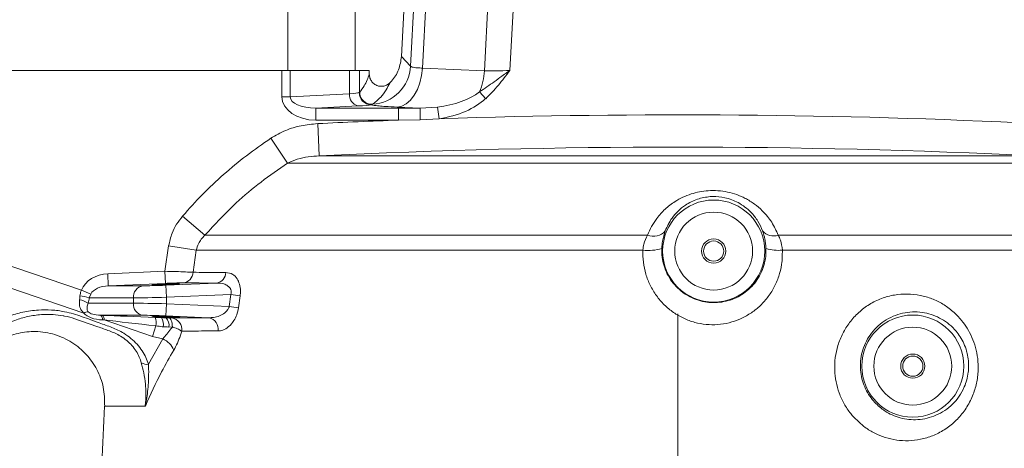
# Model space of a CAD drawing. Header units: millimetres. Extents: x 0 to 16820, y 0 to 11880.
# Tile 55 of 120: x 7831 to 8075, y 6860 to 6966. Entities that reach past the tile are written whole.
import ezdxf

# ---------------------------------------------------------------- set-up
doc = ezdxf.new("R2010")
doc.units = ezdxf.units.MM
doc.header["$LTSCALE"] = 20
doc.linetypes.add('CENTERX2', pattern=[20.32, 12.7, -2.54, 2.54, -2.54])
doc.styles.add('SLDTEXTSTYLE0', font='TXT', dxfattribs={"width": 0.605})
doc.dimstyles.new('SLDDIMSTYLE0', dxfattribs={"dimtxt": 140, "dimasz": 100, "dimexe": 0, "dimexo": 0.0625, "dimgap": 35, "dimtad": 1, "dimtoh": 1, "dimdec": 0, "dimrnd": 1e-09, "dimzin": 12, "dimdsep": 46, "dimtxsty": 'SLDTEXTSTYLE0', "dimsah": 1, "dimcen": 0.09, "dimadec": 0, "dimazin": 0, "dimtfac": 1, "dimtofl": 0, "dimtmove": 0, "dimatfit": 3, "dimfxl": 0, "dimfrac": 2, "dimtolj": 1, "dimtzin": 12, "dimarcsym": 0})
doc.dimstyles.new('SLDDIMSTYLE1', dxfattribs={"dimtxt": 140, "dimasz": 100, "dimexe": 0, "dimexo": 0.0625, "dimgap": 35, "dimtad": 1, "dimtoh": 1, "dimdec": 1, "dimrnd": 1e-09, "dimzin": 12, "dimdsep": 46, "dimtxsty": 'SLDTEXTSTYLE0', "dimsah": 1, "dimcen": 0.09, "dimadec": 0, "dimazin": 0, "dimtfac": 1, "dimtofl": 0, "dimtmove": 0, "dimatfit": 3, "dimfxl": 0, "dimfrac": 2, "dimtolj": 1, "dimtzin": 12, "dimarcsym": 0})

# ---------------------------------------------------------------- blocks, each defined once
blk = doc.blocks.new('*D14')
at = {"color": 7, "linetype": 'Continuous', "lineweight": 0}
for p, q in [((10546.5, 7139.47), (10546.5, 3974.47)), ((7994.5, 6320.77), (7994.5, 3974.47)), ((10546.5, 4004.47), (7994.5, 4004.47))]:
    blk.add_line(p, q, dxfattribs=at)
for points in [[(7994.5, 4004.47), (8094.5, 3989.47), (8094.5, 4019.47)], [(10546.5, 4004.47), (10446.5, 4019.47), (10446.5, 3989.47)]]:
    blk.add_solid(points, dxfattribs=at)
at = {"color": 7, "linetype": 'Continuous', "lineweight": 0, "insert": (9056.62, 4184.94), "char_height": 140, "attachment_point": 1, "style": 'SLDTEXTSTYLE0'}
blk.add_mtext('2552', dxfattribs=at)
blk = doc.blocks.new('*D15')
at = {"color": 7, "linetype": 'Continuous', "lineweight": 0}
for p, q in [((5792.5, 7139.47), (5792.5, 3974.47)), ((7994.5, 6320.77), (7994.5, 3974.47)), ((5792.5, 4004.47), (7994.5, 4004.47))]:
    blk.add_line(p, q, dxfattribs=at)
for points in [[(5792.5, 4004.47), (5892.5, 3989.47), (5892.5, 4019.47)], [(7994.5, 4004.47), (7894.5, 4019.47), (7894.5, 3989.47)]]:
    blk.add_solid(points, dxfattribs=at)
at = {"color": 7, "linetype": 'Continuous', "lineweight": 0, "insert": (6679.62, 4184.94), "char_height": 140, "attachment_point": 1, "style": 'SLDTEXTSTYLE0'}
blk.add_mtext('2202', dxfattribs=at)
blk = doc.blocks.new('*D16')
at = {"color": 7, "linetype": 'Continuous', "lineweight": 0}
for p, q in [((6601.28, 7139.47), (6601.28, 4374.47)), ((7994.5, 6320.77), (7994.5, 4374.47)), ((6601.28, 4404.47), (7994.5, 4404.47))]:
    blk.add_line(p, q, dxfattribs=at)
for points in [[(6601.28, 4404.47), (6701.28, 4389.47), (6701.28, 4419.47)], [(7994.5, 4404.47), (7894.5, 4419.47), (7894.5, 4389.47)]]:
    blk.add_solid(points, dxfattribs=at)
at = {"color": 7, "linetype": 'Continuous', "lineweight": 0, "insert": (7084.01, 4584.94), "char_height": 140, "attachment_point": 1, "style": 'SLDTEXTSTYLE0'}
blk.add_mtext('1393', dxfattribs=at)
blk = doc.blocks.new('*D17')
at = {"color": 7, "linetype": 'Continuous', "lineweight": 0}
for p, q in [((8674.68, 7139.47), (8674.68, 4374.47)), ((7994.5, 6320.77), (7994.5, 4374.47)), ((8674.68, 4404.47), (7994.5, 4404.47))]:
    blk.add_line(p, q, dxfattribs=at)
for points in [[(7994.5, 4404.47), (8094.5, 4389.47), (8094.5, 4419.47)], [(8674.68, 4404.47), (8574.68, 4419.47), (8574.68, 4389.47)]]:
    blk.add_solid(points, dxfattribs=at)
at = {"color": 7, "linetype": 'Continuous', "lineweight": 0, "insert": (8174.25, 4584.94), "char_height": 140, "attachment_point": 1, "style": 'SLDTEXTSTYLE0'}
blk.add_mtext('680', dxfattribs=at)

msp = doc.modelspace()

# ---------------------------------------------------------------- linework, layer by layer
at = {"color": 7, "linetype": 'Continuous', "lineweight": 0}
for p, q in [((7933.57, 7101.79), (7925.98, 6956.93)), ((7897.83, 6968.47), (7897.83, 6953.47)), ((7914.5, 6953.47), (7914.5, 6968.47)), ((7896.34, 6953.47), (7804.65, 6953.47)), ((7898.41, 6953.47), (7896.34, 6953.47)), ((7903.03, 6953.47), (7898.41, 6953.47)), ((7907.4, 6953.47), (7903.03, 6953.47)), ((7913.11, 6953.47), (7907.4, 6953.47)), ((7915.6, 6953.47), (7913.11, 6953.47)), ((7915.6, 6953.47), (7918, 6953.47)), ((7918, 6952.55), (7918, 6953.47))]:
    msp.add_line(p, q, dxfattribs=at)
at = {"color": 8, "linetype": 'Continuous', "lineweight": 0}
for p, q in [((7928.24, 6954.55), (7931.17, 7010.35)), ((7934.11, 7010.19), (7931.16, 6954.06)), ((7946.53, 6953.4), (7949.35, 7007.36)), ((7955.58, 7005.61), (7952.85, 6953.5)), ((7925.98, 6956.93), (7928.24, 6954.55)), ((7896.34, 6946.94), (7896.34, 6953.47)), ((7898.41, 6953.47), (7898.41, 6946.94)), ((7913.11, 6947.67), (7913.11, 6953.47)), ((7915.6, 6953.47), (7915.6, 6948.07)), ((7931.16, 6954.06), (7946.53, 6953.4)), ((7898.41, 6946.94), (7896.34, 6946.94)), ((7898.41, 6946.94), (7913.11, 6947.67)), ((7915.48, 6947.99), (7915.6, 6948.07)), ((7915.6, 6948.07), (7915.62, 6948.09)), ((7945.32, 6948.16), (7946.85, 6946.48)), ((7915.18, 6944.68), (7904.73, 6944.16)), ((7918.72, 6945.07), (7918.44, 6944.99)), ((7918.76, 6945.1), (7918.72, 6945.07)), ((7930.59, 6944.16), (7924.87, 6944.4)), ((7930.59, 6944.16), (7934.91, 6944.4)), ((7934.91, 6944.4), (7935.35, 6941.52)), ((7904.73, 6944.16), (7904.73, 6941.16)), ((7904.73, 6944.16), (7925.2, 6944.16)), ((7925.2, 6944.16), (7930.59, 6944.16)), ((7925.2, 6944.16), (7925.2, 6941.16)), ((7925.2, 6941.16), (7904.73, 6941.16)), ((7905.2, 6940.29), (7905.59, 6932.31)), ((7930.59, 6941.21), (7925.2, 6941.16)), ((7935.35, 6941.52), (7930.59, 6941.21)), ((7893.57, 6936.66), (7897.68, 6930.49)), ((7905.59, 6932.31), (8083.4, 6932.31)), ((8091.32, 6930.49), (7897.68, 6930.49)), ((7871.72, 6917.4), (7877.24, 6912.66)), ((7877.24, 6912.66), (7986.97, 6912.66)), ((8019.37, 6912.66), (8111.76, 6912.66)), ((7807.75, 6912.23), (7846.62, 6899.05)), ((7867.33, 6903.72), (7868.26, 6910.03)), ((7868.26, 6910.03), (7875.1, 6908.97)), ((7875.1, 6908.97), (7874.3, 6903.47)), ((7985.83, 6908.97), (7875.1, 6908.97)), ((8113.9, 6908.97), (8020.4, 6908.97)), ((7847.22, 6893.36), (7806.08, 6907.31)), ((7853.17, 6903.11), (7867.33, 6903.72)), ((7853.17, 6903.11), (7853.3, 6900.11)), ((7867.33, 6903.72), (7867.46, 6900.72)), ((7867.46, 6900.72), (7853.3, 6900.11)), ((7867.57, 6900.27), (7880.17, 6900.81)), ((7846.62, 6899.05), (7848.95, 6898.08)), ((7848.95, 6898.08), (7848.56, 6897.12)), ((7853.3, 6900.11), (7861.84, 6900.11)), ((7867.7, 6897.28), (7867.57, 6900.27)), ((7883.68, 6897.96), (7867.7, 6897.28)), ((7883.26, 6894.99), (7883.68, 6897.96)), ((7883.68, 6897.96), (7885.99, 6897.63)), ((7848.33, 6895.81), (7859.51, 6895.81)), ((7859.51, 6897.12), (7848.56, 6897.12)), ((7859.51, 6895.81), (7859.51, 6897.12)), ((7867.57, 6892.66), (7867.7, 6895.66)), ((7867.7, 6897.28), (7867.7, 6895.66)), ((7867.7, 6895.66), (7883.26, 6894.99)), ((7885.99, 6897.63), (7885.58, 6894.67)), ((7883.26, 6894.99), (7885.58, 6894.67)), ((7851.39, 6892.82), (7851.77, 6892.8)), ((7861.84, 6892.82), (7851.39, 6892.82)), ((7852.27, 6891.65), (7851.89, 6891.67)), ((7864.24, 6887.59), (7852.27, 6891.65)), ((7878.21, 6892.2), (7867.57, 6892.66)), ((7867.63, 6892.2), (7868.36, 6892.18)), ((7865.11, 6890.18), (7864.24, 6887.59)), ((7869.19, 6889.92), (7868.32, 6889.91)), ((7863.27, 6880.69), (7866.82, 6886.99)), ((7866.82, 6886.99), (7864.24, 6887.59)), ((7862.45, 6870.26), (7861.2, 6870.26))]:
    msp.add_line(p, q, dxfattribs=at)
at = {"color": 7, "linetype": 'CENTERX2', "lineweight": 0}
msp.add_line((7994.5, 6131.75), (7994.5, 6893.17), dxfattribs=at)
at = {"color": 8, "linetype": 'Continuous', "lineweight": 0, "flags": 128}
for points in [[(7924.87, 6944.4), (7926.04, 6944.65), (7927.17, 6945.24), (7928.23, 6946.15), (7929.16, 6947.35), (7929.95, 6948.79), (7930.56, 6950.43), (7930.97, 6952.2), (7931.16, 6954.06)], [(7930.59, 6944.16), (7930.59, 6944.07), (7930.59, 6943.89), (7930.59, 6943.61), (7930.59, 6943.24), (7930.59, 6942.81), (7930.59, 6942.31), (7930.59, 6941.77), (7930.59, 6941.21)], [(7868.36, 6892.18), (7868.51, 6892.12), (7868.66, 6891.98), (7868.79, 6891.78), (7868.91, 6891.51), (7869.01, 6891.18), (7869.09, 6890.8), (7869.15, 6890.38), (7869.19, 6889.92)]]:
    msp.add_lwpolyline(points, dxfattribs=at)
at = {"color": 8, "linetype": 'Continuous', "lineweight": 0}
for centre, radius in [((8003.37, 6908.72), 12.65), ((8003.37, 6908.72), 9.65), ((8052.73, 6880.22), 12.65), ((8052.73, 6880.22), 9.65)]:
    msp.add_circle(centre, radius, dxfattribs=at)
at = {"color": 7, "linetype": 'Continuous', "lineweight": 0}
for centre, radius in [((8003.37, 6908.72), 3), ((8003.37, 6908.72), 2.5), ((8052.73, 6880.22), 3), ((8052.73, 6880.22), 2.5)]:
    msp.add_circle(centre, radius, dxfattribs=at)
at = {"color": 7, "linetype": 'Continuous', "lineweight": 30}
for centre, radius, start, end in [((8169.5, 7139.47), 2377, 300, 180), ((8169.5, 7139.47), 505.19, 200.1488, 80.1488), ((8717, 6191.17), 1282, 142.84568, 300)]:
    msp.add_arc(centre, radius, start, end, dxfattribs=at)
at = {"color": 8, "linetype": 'Continuous', "lineweight": 0}
for centre, radius, start, end in [((8169.5, 7139.47), 176.85, 216.4999, 263.7608), ((7918.24, 6955.1), 10.02, 272.9757, 356.8267), ((7932, 6953.98), 14.54, 336.4021, 357.7358), ((7915.9, 6947.38), 2.8, 174.0102, 255.1468), ((7918.49, 6948), 3.01, 180.2085, 268.9766), ((7918.6, 6948.08), 3.01, 180.2092, 272.2581), ((7918.62, 6948.1), 3.01, 180.2075, 272.6098), ((7994.5, 5110.97), 1831.51, 87.2054, 91.85075), ((7994.5, 5110.97), 1831.51, 92.1684, 92.7946), ((7994.5, 5110.97), 1823.51, 87.2054, 92.7946), ((7988.42, 6916.32), 3.94, 248.4296, 318.3969), ((8018.22, 6916.1), 3.63, 221.0782, 288.4303), ((7987.29, 6919.36), 10.49, 262.0058, 287.8614), ((8019.25, 6917.94), 9.04, 251.2614, 277.3334), ((7871.51, 6903.61), 2.79, 277.1106, 357.1112), ((7879.73, 6903.48), 2.71, 279.3058, 359.1311), ((7862.31, 6897.35), 2.81, 99.5894, 184.6914), ((7844.78, 6889.96), 6.85, 58.7166, 78.3029), ((7845.03, 6886.8), 10.91, 71.1261, 83.44), ((7862.31, 6895.58), 2.81, 175.3086, 260.4106), ((7848.5, 6890.9), 2.78, 93.7963, 117.3213), ((7850.48, 6891.74), 1.41, 356.9444, 49.723), ((7850.86, 6891.73), 1.41, 356.9444, 49.723), ((7859.38, 6890.79), 5.77, 353.8977, 15.1571), ((7863.52, 6890.5), 3.43, 351.2306, 30.6171), ((7865.65, 6890.36), 2.7, 350.5326, 42.969), ((7868.63, 6889.29), 2.9, 352.0601, 82.2366), ((7877.69, 6889.4), 2.86, 350.5428, 79.3843), ((7864.68, 6882.23), 5.22, 22.0861, 65.7835), ((7862.9, 6883.47), 2.81, 239.6775, 277.5821)]:
    msp.add_arc(centre, radius, start, end, dxfattribs=at)
at = {"color": 7, "linetype": 'Continuous', "lineweight": 0}
msp.add_arc((8378.76, 6839.47), 527.27, 176.6516, 179.7675, dxfattribs=at)
at = {"color": 8, "linetype": 'Continuous', "lineweight": 0}
for centre, major_axis, ratio, start_param, end_param in [((7952.9, 6954.54), (10.04, 0.53), 0.103806, 4.018963, 4.701389), ((7905.06, 6947.17), (-8.71, -0.43), 0.687907, 6.248987, 7.781811), ((7905.06, 6947.17), (6.65, 0.33), 0.45056, 3.107394, 4.640218), ((7907.61, 6948.09), (8, 0), 0.072061, 5.471607, 6.107042), ((7929.75, 6954.18), (18.7, -0.8), 0.534149, 5.014303, 5.718191), ((7907.61, 6945.09), (11, 0), 0.052408, 5.471607, 6.107042), ((7929.75, 6954.18), (-20.59, 0.88), 0.63066, 1.87271, 2.576599), ((7853.56, 6897.12), (7.32, 0), 0.819152, 1.623156, 2.813987), ((7853.56, 6897.12), (4.87, 0), 0.616372, 1.623156, 2.813987), ((7867.57, 6900.48), (7, 0.3), 0.030005, 3.751169, 4.7111), ((7838.53, 6901.79), (-5.64, 8.43), 0.632202, 3.717611, 3.840437), ((7840.99, 6901.79), (-2.72, 11.79), 0.611206, 4.045831, 4.168657), ((7867.7, 6897.49), (10, 0.3), 0.021023, 3.751826, 4.711757), ((7867.7, 6895.45), (10, -0.3), 0.021023, 1.571428, 2.531359), ((7856.56, 6897.66), (9.84, 3.42), 0.500886, 3.333233, 4.053573), ((7855.94, 6895.81), (7.81, 1.78), 0.308783, 3.302696, 4.023036), ((7878.09, 6891.42), (39.25, -1.69), 0.008406, 1.912626, 2.306167), ((7877.96, 6888.43), (38.29, -4.53), 0.006348, 1.913731, 2.307272), ((7867.57, 6892.45), (7, -0.3), 0.030005, 1.572086, 2.532017)]:
    msp.add_ellipse(centre, major_axis=major_axis, ratio=ratio, start_param=start_param, end_param=end_param, dxfattribs=at)
at = {"color": 7, "linetype": 'Continuous', "lineweight": 0}
for centre, major_axis in [((7867.5, 6900.48), (3.45, 0.15)), ((7867.5, 6892.45), (3.45, -0.15))]:
    msp.add_ellipse(centre, major_axis=major_axis, ratio=0.030005, dxfattribs=at)
for points, knots in [([(7923.12, 6950.44), (7923.24, 6950.56), (7924.12, 6951.49), (7925.47, 6953.58), (7925.81, 6955.81), (7925.98, 6956.93)], [0, 0, 0, 0, 0.0698354, 0.5349322, 1, 1, 1, 1]), ([(7918, 6952.55), (7918.03, 6952.21), (7918.1, 6951.53), (7918.61, 6950.63), (7919.36, 6949.95), (7920.31, 6949.56), (7921.33, 6949.5), (7922.33, 6949.78), (7922.86, 6950.22), (7923.12, 6950.44)], [0, 0, 0, 0, 0.14578, 0.287377, 0.428189, 0.569398, 0.712039, 0.856048, 1, 1, 1, 1]), ([(7880.17, 6900.81), (7878.7, 6900.81), (7875.76, 6900.81), (7873.15, 6900.83), (7871.85, 6900.84)], [0, 0, 0, 0, 0.499276, 1, 1, 1, 1]), ([(7842.11, 6892.66), (7841.27, 6892.79), (7839.44, 6893.07), (7836.47, 6893.02), (7833.26, 6892.57), (7829.73, 6891.51), (7826.15, 6889.8), (7824.05, 6888.1), (7822.99, 6887.24)], [0, 0, 0, 0, 0.109174, 0.23809, 0.395475, 0.557174, 0.775275, 1, 1, 1, 1]), ([(7823.31, 6884.37), (7824.47, 6885.26), (7826.78, 6887.03), (7830.93, 6888.5), (7835.43, 6888.98), (7840.05, 6888.25), (7844.38, 6886.26), (7847.97, 6883.26), (7850.62, 6879.45), (7852.3, 6875.01), (7852.37, 6871.86), (7852.4, 6870.26)], [0, 0, 0, 0, 0.106053, 0.211139, 0.316446, 0.433811, 0.548035, 0.659956, 0.771428, 0.884033, 1, 1, 1, 1]), ([(7852.4, 6870.26), (7852.49, 6870.26), (7852.66, 6870.26), (7854.09, 6870.26), (7856.15, 6870.26), (7858.56, 6870.26), (7860.32, 6870.26), (7861.2, 6870.26)], [0, 0, 0, 0, 0.227482, 0.454963, 0.682445, 0.841222, 1, 1, 1, 1])]:
    msp.add_open_spline(points, degree=3, knots=knots, dxfattribs=at)
at = {"color": 8, "linetype": 'Continuous', "lineweight": 0}
for points, knots in [([(7928.24, 6954.55), (7928.24, 6954.55), (7928.28, 6954.46), (7928.58, 6954.29), (7929.65, 6954.13), (7930.7, 6954.07), (7931.16, 6954.06), (7931.16, 6954.06)], [0, 0, 0, 0, 0.000009, 0.330497, 0.732231, 0.999991, 1, 1, 1, 1]), ([(7915.62, 6948.09), (7915.99, 6948.57), (7916.61, 6949.36), (7917.4, 6950.92), (7917.82, 6952.07), (7918, 6952.55)], [0, 0, 0, 0, 0.471417, 0.777444, 1, 1, 1, 1]), ([(7945.32, 6948.16), (7946.54, 6948.99), (7948.39, 6950.26), (7950.65, 6951.9), (7951.86, 6952.77), (7952.48, 6953.23), (7952.71, 6953.4), (7952.8, 6953.47), (7952.84, 6953.49), (7952.85, 6953.5)], [0, 0, 0, 0, 0.48196, 0.737193, 0.904352, 0.962612, 0.985209, 0.997818, 1, 1, 1, 1]), ([(7952.85, 6953.5), (7952.84, 6953.49), (7952.38, 6952.86), (7951.45, 6951.62), (7949.55, 6949.2), (7947.93, 6947.57), (7946.85, 6946.48)], [0, 0, 0, 0, 0.002468, 0.253526, 0.504303, 1, 1, 1, 1]), ([(7923.12, 6950.44), (7923.11, 6950.41), (7922.79, 6949.75), (7922.02, 6948.4), (7920.58, 6946.46), (7919.45, 6945.61), (7918.76, 6945.1)], [0, 0, 0, 0, 0.0102448, 0.2220392, 0.528495, 1, 1, 1, 1]), ([(7924.87, 6944.4), (7923.88, 6944.45), (7922.15, 6944.53), (7920.34, 6944.68), (7919.06, 6944.83), (7918.65, 6944.94), (7918.44, 6944.99)], [0, 0, 0, 0, 0.302259, 0.526351, 0.756941, 1, 1, 1, 1]), ([(7893.57, 6936.66), (7894.78, 6937.36), (7897.15, 6938.73), (7901.13, 6939.9), (7903.83, 6940.16), (7905.2, 6940.29)], [0, 0, 0, 0, 0.339894, 0.665183, 1, 1, 1, 1]), ([(7871.72, 6917.4), (7873.32, 6919.19), (7876.54, 6922.79), (7881.85, 6927.76), (7887.5, 6932.45), (7891.54, 6935.25), (7893.57, 6936.66)], [0, 0, 0, 0, 0.247026, 0.495246, 0.747043, 1, 1, 1, 1]), ([(7905.59, 6932.31), (7904.68, 6932.25), (7902.85, 6932.13), (7900.17, 6931.57), (7898.49, 6930.84), (7897.68, 6930.49)], [0, 0, 0, 0, 0.336102, 0.676824, 1, 1, 1, 1]), ([(7897.68, 6930.49), (7895.48, 6928.97), (7891.08, 6925.93), (7884.12, 6920.08), (7879.76, 6915.38), (7877.24, 6912.66)], [0, 0, 0, 0, 0.294287, 0.590431, 1, 1, 1, 1]), ([(7986.97, 6912.66), (7987.28, 6913.39), (7987.91, 6914.84), (7989.34, 6917.02), (7991.25, 6919.14), (7993.47, 6920.86), (7995.69, 6922.09), (7997.73, 6922.9), (7999.85, 6923.44), (8002.08, 6923.73), (8004.43, 6923.73), (8006.82, 6923.4), (8009.1, 6922.75), (8011.35, 6921.77), (8013.51, 6920.43), (8015.79, 6918.48), (8017.9, 6915.91), (8018.88, 6913.74), (8019.37, 6912.66)], [0, 0, 0, 0, 0.062565, 0.125124, 0.203049, 0.280902, 0.333082, 0.385231, 0.433637, 0.482018, 0.534625, 0.587231, 0.639367, 0.691538, 0.753912, 0.816346, 0.908122, 1, 1, 1, 1]), ([(8015.49, 6913.72), (8015.14, 6914.54), (8014.43, 6916.18), (8012.88, 6918.15), (8011.18, 6919.67), (8009.57, 6920.71), (8007.87, 6921.48), (8005.8, 6922.1), (8003.95, 6922.28), (8001.64, 6922.17), (7999.15, 6921.65), (7996.5, 6920.31), (7994.48, 6918.66), (7992.64, 6916.57), (7991.85, 6914.8), (7991.36, 6913.7)], [0, 0, 0, 0, 0.0956547, 0.191162, 0.2534226, 0.3155753, 0.3651977, 0.4147398, 0.4943282, 0.5122641, 0.6037657, 0.7068108, 0.7872901, 0.8678789, 1, 1, 1, 1]), ([(7868.26, 6910.03), (7868.5, 6911.08), (7868.92, 6912.94), (7870.17, 6915.42), (7871.2, 6916.73), (7871.72, 6917.4)], [0, 0, 0, 0, 0.393396, 0.692534, 1, 1, 1, 1]), ([(7877.24, 6912.66), (7876.62, 6911.99), (7875.64, 6910.93), (7875.25, 6909.51), (7875.1, 6908.97)], [0, 0, 0, 0, 0.62074, 1, 1, 1, 1]), ([(7985.83, 6908.97), (7985.89, 6909.48), (7986.06, 6910.85), (7986.62, 6911.96), (7986.97, 6912.66)], [0, 0, 0, 0, 0.375361, 1, 1, 1, 1]), ([(7991.36, 6913.7), (7991.1, 6912.9), (7990.69, 6911.63), (7990.55, 6909.98), (7990.51, 6909.37)], [0, 0, 0, 0, 0.632896, 1, 1, 1, 1]), ([(8016.34, 6909.38), (8016.27, 6910.22), (8016.17, 6911.23), (8015.84, 6912.65), (8015.64, 6913.25), (8015.49, 6913.72)], [0, 0, 0, 0, 0.520079, 0.623742, 1, 1, 1, 1]), ([(8019.37, 6912.66), (8019.56, 6912.26), (8020.09, 6911.17), (8020.28, 6909.82), (8020.4, 6908.97)], [0, 0, 0, 0, 0.366413, 1, 1, 1, 1]), ([(8020.4, 6908.97), (8020.39, 6907.78), (8020.36, 6905.58), (8019.57, 6902.45), (8018.39, 6899.67), (8016.76, 6897.15), (8014.77, 6894.97), (8012.45, 6893.18), (8009.92, 6891.81), (8007.2, 6890.9), (8004.37, 6890.44), (8001.49, 6890.48), (7998.64, 6890.99), (7995.9, 6892), (7993.34, 6893.47), (7991.06, 6895.37), (7989.11, 6897.64), (7987.57, 6900.21), (7986.48, 6903.01), (7985.85, 6905.96), (7985.83, 6907.97), (7985.83, 6908.97)], [0, 0, 0, 0, 0.062841, 0.116874, 0.170907, 0.223884, 0.276854, 0.328174, 0.379484, 0.429713, 0.479934, 0.53025, 0.580565, 0.631871, 0.683184, 0.735548, 0.787922, 0.840818, 0.89372, 0.946859, 1, 1, 1, 1]), ([(7990.51, 6909.37), (7990.51, 6908.64), (7990.52, 6907.19), (7991.01, 6905.04), (7991.82, 6903.01), (7992.97, 6901.14), (7994.43, 6899.5), (7996.13, 6898.12), (7998.04, 6897.06), (8000.08, 6896.33), (8002.2, 6895.95), (8004.34, 6895.92), (8006.45, 6896.25), (8008.47, 6896.91), (8010.37, 6897.9), (8012.09, 6899.2), (8013.58, 6900.77), (8014.81, 6902.6), (8015.7, 6904.62), (8016.3, 6906.9), (8016.33, 6908.51), (8016.34, 6909.38)], [0, 0, 0, 0, 0.052571, 0.105144, 0.157623, 0.210099, 0.262253, 0.314398, 0.365703, 0.417003, 0.467538, 0.518077, 0.568728, 0.619389, 0.671213, 0.723046, 0.776365, 0.829684, 0.883661, 0.937629, 1, 1, 1, 1]), ([(7867.33, 6903.72), (7868.24, 6903.69), (7870.07, 6903.65), (7872.6, 6903.56), (7873.72, 6903.5), (7874.3, 6903.47)], [0, 0, 0, 0, 0.325997, 0.653052, 1, 1, 1, 1]), ([(7874.3, 6903.47), (7875.32, 6903.46), (7877.86, 6903.44), (7880.73, 6903.44), (7882.44, 6903.44)], [0, 0, 0, 0, 0.4041537, 1, 1, 1, 1]), ([(7882.44, 6903.44), (7883.03, 6903.35), (7884.05, 6903.19), (7885.2, 6902.01), (7885.88, 6900.57), (7886.13, 6899.04), (7886.03, 6898.03), (7885.99, 6897.63)], [0, 0, 0, 0, 0.299589, 0.518204, 0.697263, 0.878136, 1, 1, 1, 1]), ([(7871.85, 6900.84), (7871.49, 6900.84), (7870.78, 6900.83), (7869.18, 6900.79), (7868.03, 6900.75), (7867.46, 6900.72)], [0, 0, 0, 0, 0.345814, 0.67297, 1, 1, 1, 1]), ([(7883.68, 6897.96), (7883.72, 6898.16), (7883.82, 6898.58), (7883.72, 6899.08), (7883.47, 6899.62), (7882.9, 6900.19), (7881.74, 6900.73), (7880.76, 6900.78), (7880.17, 6900.81)], [0, 0, 0, 0, 0.101085, 0.206036, 0.252446, 0.419817, 0.651977, 1, 1, 1, 1]), ([(7846.28, 6897.63), (7846.33, 6898.04), (7846.4, 6898.53), (7846.59, 6898.98), (7846.62, 6899.05)], [0, 0, 0, 0, 0.839368, 1, 1, 1, 1]), ([(8040.61, 6865.28), (8039.46, 6866.28), (8037.58, 6867.91), (8035.65, 6870.86), (8034.42, 6873.52), (8033.64, 6876.35), (8033.3, 6879.3), (8033.44, 6882.33), (8034.1, 6885.41), (8035.3, 6888.36), (8037.04, 6891.14), (8039.27, 6893.57), (8041.95, 6895.6), (8044.95, 6897.06), (8048.15, 6897.94), (8051.4, 6898.18), (8054.53, 6897.85), (8057.48, 6896.99), (8060.2, 6895.66), (8062.71, 6893.85), (8064.71, 6891.79), (8066.27, 6889.6), (8067.44, 6887.37), (8068.35, 6884.82), (8068.89, 6882.08), (8069.02, 6879.06), (8068.61, 6875.93), (8067.61, 6872.72), (8066.01, 6869.71), (8063.86, 6867.03), (8061.29, 6864.85), (8058.47, 6863.23), (8055.46, 6862.18), (8052.46, 6861.7), (8049.47, 6861.74), (8046.63, 6862.25), (8043.93, 6863.23), (8041.95, 6864.3), (8040.89, 6865.07), (8040.61, 6865.28)], [0, 0, 0, 0, 0.039334, 0.064239, 0.089144, 0.113604, 0.138066, 0.16429, 0.190517, 0.21833, 0.246147, 0.275644, 0.305147, 0.33559, 0.36604, 0.395707, 0.425376, 0.452896, 0.48041, 0.50823, 0.536036, 0.556168, 0.578419, 0.600662, 0.624768, 0.648874, 0.677057, 0.705259, 0.736461, 0.767686, 0.798719, 0.829757, 0.858687, 0.887611, 0.914242, 0.940865, 0.965868, 0.990866, 1, 1, 1, 1]), ([(7847.22, 6893.36), (7847.04, 6893.56), (7846.54, 6894.07), (7846.06, 6895.19), (7846.13, 6896.15), (7846.17, 6896.67)], [0, 0, 0, 0, 0.221363, 0.583473, 1, 1, 1, 1]), ([(7848.33, 6895.81), (7848.21, 6895.47), (7847.98, 6894.88), (7848.01, 6894.19), (7848.2, 6893.81), (7848.29, 6893.69), (7848.31, 6893.66)], [0, 0, 0, 0, 0.465379, 0.8175514, 0.9621282, 1, 1, 1, 1]), ([(7820.38, 6887.64), (7821.58, 6888.61), (7823.98, 6890.55), (7828.04, 6892.48), (7832.07, 6893.67), (7835.68, 6894.18), (7839.18, 6894.19), (7842.86, 6893.72), (7846.84, 6892.51), (7850.68, 6891.04), (7854.2, 6889.85), (7856.89, 6888.61), (7858.94, 6887.13), (7860.48, 6885.66), (7861.71, 6884.05), (7862.66, 6882.38), (7863.07, 6881.24), (7863.27, 6880.69)], [0, 0, 0, 0, 0.1072536, 0.214406, 0.2926103, 0.370735, 0.4339063, 0.4970154, 0.581858, 0.6671143, 0.7294691, 0.7913359, 0.8336025, 0.8758762, 0.9179672, 0.9600934, 1, 1, 1, 1]), ([(7878.21, 6892.2), (7878.61, 6892.22), (7879.5, 6892.25), (7880.84, 6892.62), (7882.04, 6893.25), (7882.81, 6894), (7883.15, 6894.59), (7883.24, 6894.9), (7883.26, 6894.99)], [0, 0, 0, 0, 0.210129, 0.466716, 0.70488, 0.860627, 0.960923, 1, 1, 1, 1]), ([(7885.58, 6894.67), (7885.46, 6894.09), (7885.22, 6892.92), (7884.35, 6891.26), (7883.15, 6889.9), (7881.77, 6889.06), (7880.9, 6888.97), (7880.5, 6888.93)], [0, 0, 0, 0, 0.171636, 0.341784, 0.574643, 0.809977, 1, 1, 1, 1]), ([(8045.13, 6869.58), (8045.34, 6869.43), (8046.14, 6868.86), (8047.63, 6868.06), (8049.65, 6867.34), (8051.78, 6866.95), (8054.03, 6866.9), (8056.28, 6867.24), (8058.54, 6867.99), (8060.69, 6869.15), (8062.64, 6870.74), (8064.29, 6872.7), (8065.44, 6874.76), (8066.15, 6876.79), (8066.47, 6878.4), (8066.65, 6880.58), (8066.48, 6882.4), (8065.96, 6884.39), (8065.43, 6885.82), (8064.53, 6887.47), (8063.33, 6889.09), (8061.8, 6890.61), (8059.89, 6891.93), (8057.83, 6892.89), (8055.59, 6893.5), (8053.24, 6893.73), (8050.8, 6893.52), (8048.4, 6892.87), (8046.15, 6891.78), (8044.14, 6890.29), (8042.47, 6888.51), (8041.18, 6886.46), (8040.28, 6884.31), (8039.79, 6882.05), (8039.68, 6879.82), (8039.95, 6877.62), (8040.54, 6875.55), (8041.47, 6873.62), (8042.9, 6871.49), (8044.28, 6870.31), (8045.13, 6869.58)], [0, 0, 0, 0, 0.009009, 0.034106, 0.059218, 0.086671, 0.114138, 0.14442, 0.174709, 0.207087, 0.239451, 0.271176, 0.302852, 0.32444, 0.34601, 0.358033, 0.39738, 0.404182, 0.425789, 0.447413, 0.467364, 0.495571, 0.523809, 0.552377, 0.580956, 0.611902, 0.642844, 0.674154, 0.705449, 0.734954, 0.764442, 0.791436, 0.818415, 0.843316, 0.868209, 0.891814, 0.915417, 0.938587, 0.961762, 1, 1, 1, 1]), ([(7844.96, 6891.96), (7844.96, 6891.96), (7844.14, 6892.23), (7843.19, 6892.53), (7842.23, 6892.65), (7842.11, 6892.66)], [0, 0, 0, 0, 0.00002, 0.872193, 1, 1, 1, 1]), ([(7853.57, 6888.94), (7853.57, 6888.94), (7852.62, 6889.29), (7849.76, 6890.31), (7846.88, 6891.31), (7844.96, 6891.96), (7844.96, 6891.96)], [0, 0, 0, 0, 0.000007, 0.333578, 0.999993, 1, 1, 1, 1]), ([(7864.95, 6892.3), (7865.39, 6892.28), (7865.9, 6892.26), (7866.4, 6892.24), (7866.46, 6892.24)], [0, 0, 0, 0, 0.878333, 1, 1, 1, 1]), ([(7866.46, 6892.24), (7866.63, 6892.24), (7867.02, 6892.22), (7867.41, 6892.21), (7867.63, 6892.2)], [0, 0, 0, 0, 0.424847, 1, 1, 1, 1]), ([(7868.36, 6892.18), (7868.39, 6892.17), (7868.54, 6892.17), (7868.79, 6892.16), (7868.94, 6892.16), (7869.02, 6892.16)], [0, 0, 0, 0, 0.091143, 0.561157, 1, 1, 1, 1]), ([(7869.02, 6892.16), (7870.44, 6892.18), (7873.29, 6892.2), (7876.57, 6892.2), (7878.21, 6892.2)], [0, 0, 0, 0, 0.499116, 1, 1, 1, 1]), ([(7861.48, 6881.05), (7861.33, 6881.52), (7861.01, 6882.49), (7860.24, 6883.93), (7859.21, 6885.31), (7857.9, 6886.58), (7856.07, 6887.89), (7854.53, 6888.6), (7853.57, 6888.94), (7853.57, 6888.94)], [0, 0, 0, 0, 0.148573, 0.30038, 0.456101, 0.605133, 0.759766, 0.999995, 1, 1, 1, 1]), ([(7866.9, 6889.97), (7866.83, 6889.98), (7866.23, 6890.03), (7865.64, 6890.11), (7865.11, 6890.18)], [0, 0, 0, 0, 0.124674, 1, 1, 1, 1]), ([(7866.82, 6886.99), (7867.49, 6887.77), (7868.28, 6888.69), (7869.07, 6889.76), (7869.19, 6889.92)], [0, 0, 0, 0, 0.845152, 1, 1, 1, 1]), ([(7868.32, 6889.91), (7868.05, 6889.92), (7867.58, 6889.93), (7867.1, 6889.96), (7866.9, 6889.97)], [0, 0, 0, 0, 0.574557, 1, 1, 1, 1]), ([(7871.5, 6888.89), (7871.26, 6889.04), (7870.75, 6889.35), (7869.83, 6889.71), (7869.28, 6889.89), (7869.19, 6889.92)], [0, 0, 0, 0, 0.435442, 0.906976, 1, 1, 1, 1]), ([(7871.5, 6888.89), (7871.39, 6888.54), (7871.07, 6887.5), (7870.43, 6885.85), (7869.83, 6884.75), (7869.52, 6884.19)], [0, 0, 0, 0, 0.197237, 0.592634, 1, 1, 1, 1]), ([(7880.5, 6888.93), (7879.35, 6888.93), (7876.12, 6888.93), (7873.31, 6888.9), (7871.5, 6888.89)], [0, 0, 0, 0, 0.357683, 1, 1, 1, 1]), ([(7869.52, 6884.19), (7868.49, 6882.4), (7865.88, 6877.88), (7863.76, 6873.15), (7862.48, 6870.28)], [0, 0, 0, 0, 0.394886, 1, 1, 1, 1]), ([(7862.45, 6870.26), (7862.45, 6870.26), (7862.45, 6870.27), (7862.45, 6870.27), (7862.44, 6870.3), (7862.44, 6870.35), (7862.45, 6870.42), (7862.45, 6870.52), (7862.47, 6870.67), (7862.49, 6870.91), (7862.65, 6872.64), (7862.63, 6875.29), (7862.13, 6878.59), (7861.7, 6880.23), (7861.48, 6881.05)], [0, 0, 0, 0, 0.000005, 0.001122, 0.00327, 0.008401, 0.013454, 0.021072, 0.032765, 0.051097, 0.083676, 0.480455, 0.740307, 1, 1, 1, 1]), ([(7863.27, 6880.69), (7863.29, 6879.86), (7863.33, 6878.21), (7863.2, 6875.06), (7862.9, 6872.68), (7862.6, 6871.1), (7862.56, 6870.88), (7862.51, 6870.65), (7862.49, 6870.51), (7862.47, 6870.42), (7862.46, 6870.36), (7862.46, 6870.32), (7862.46, 6870.3), (7862.46, 6870.29), (7862.46, 6870.28), (7862.46, 6870.28), (7862.47, 6870.28), (7862.47, 6870.28), (7862.47, 6870.28), (7862.48, 6870.28)], [0, 0, 0, 0, 0.256884, 0.513861, 0.904505, 0.915039, 0.947883, 0.966235, 0.977791, 0.985144, 0.989816, 0.99406, 0.994917, 0.995498, 0.996143, 0.996585, 0.997443, 0.997807, 1, 1, 1, 1]), ([(7862.48, 6870.28), (7862.48, 6870.28), (7862.47, 6870.27), (7862.46, 6870.27), (7862.46, 6870.26), (7862.45, 6870.26)], [0, 0, 0, 0, 0.318234, 0.428194, 1, 1, 1, 1])]:
    msp.add_open_spline(points, degree=3, knots=knots, dxfattribs=at)

# ---------------------------------------------------------------- dimensions: what is measured, and where the dimension line sits
at = {"color": 7, "linetype": 'Continuous', "lineweight": 0}
for base, p1, dimstyle, picture, middle in [((7994.5, 4004.47), (5792.5, 7139.47), 'SLDDIMSTYLE1', '*D15', (6893.5, 4004.47)), ((7994.5, 4404.47), (6601.28, 7139.47), 'SLDDIMSTYLE0', '*D16', (7297.89, 4404.47)), ((7994.5, 4004.47), (10546.5, 7139.47), 'SLDDIMSTYLE1', '*D14', (9270.5, 4004.47)), ((7994.5, 4404.47), (8674.68, 7139.47), 'SLDDIMSTYLE0', '*D17', (8334.59, 4404.47))]:
    dim = msp.add_linear_dim(base=base, p1=p1, p2=(7994.5, 6320.77), dimstyle=dimstyle, dxfattribs=at)
    dim.commit()
    dim.dimension.update_dxf_attribs({"geometry": picture, "text_midpoint": middle, "dimtype": 160})

doc.saveas('drawing.dxf')
